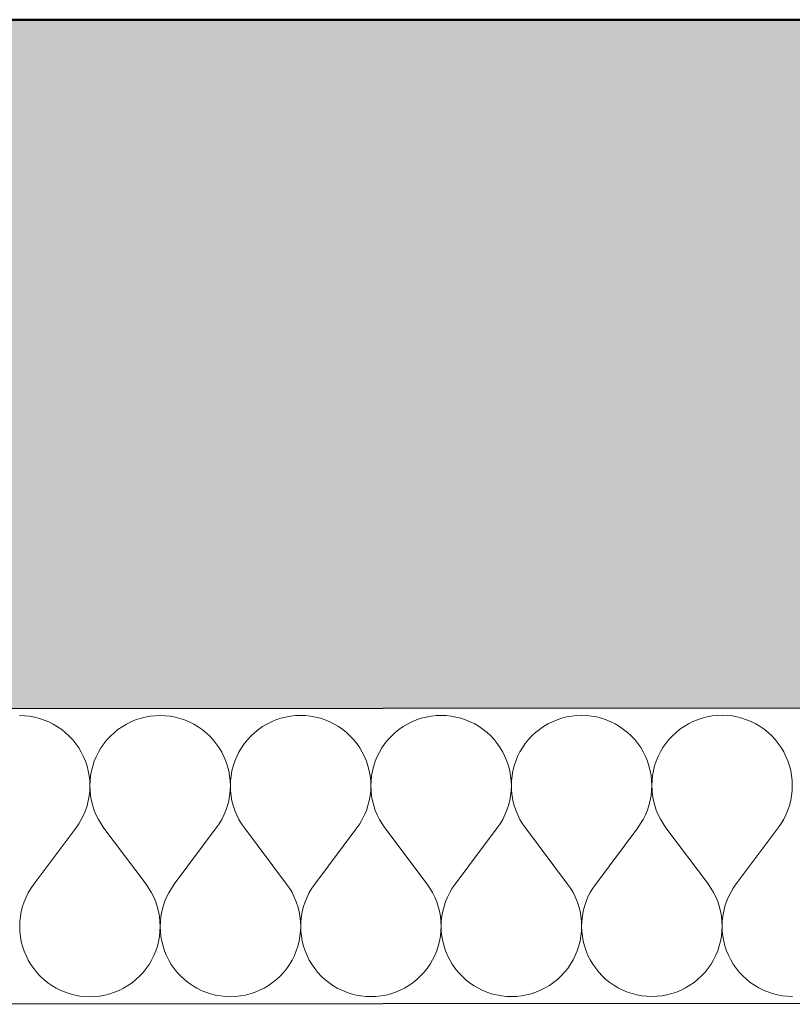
# Model space of a CAD drawing. Header units: millimetres. Extents: x -25972 to 4435, y -2839 to 20217.
# Tile 16 of 110: x -16952 to -16533, y 191 to 725. Entities that reach past the tile are written whole.
import ezdxf

# ---------------------------------------------------------------- set-up
doc = ezdxf.new("R2010")
doc.units = ezdxf.units.MM
doc.header["$MEASUREMENT"] = 0
doc.linetypes.add('Wipeout_Contour', pattern=[1000, 0, -1000])
for name, color, linetype in [('7._POHLED ZÁPADNÍ_2_3D prvky fasada nove', 7, 'Continuous'), ('7._POHLED ZÁPADNÍ_2_Konstrukce - nosné', 7, 'Continuous'), ('7._POHLED ZÁPADNÍ_2_Nové_Konstrukce - nosné', 7, 'Continuous'), ('7._POHLED ZÁPADNÍ_2_Nové_Výplně – Řezové', 7, 'Continuous'), ('7._POHLED ZÁPADNÍ_2_Výplně – Řezové', 7, 'Continuous')]:
    doc.layers.add(name, color=color, linetype=linetype)

# ---------------------------------------------------------------- blocks, each defined once
blk = doc.blocks.new('*X15', base_point=(-26263.07, -5016.56))
at = {"layer": '7._POHLED ZÁPADNÍ_2_Nové_Výplně – Řezové', "color": 21, "linetype": 'Continuous', "lineweight": 20, "true_color": 0xffaaaa}
for p, q in [((-16949.83, 347.52), (-16952.55, 347.61)), ((-16947.13, 347.23), (-16949.83, 347.52)), ((-16944.45, 346.74), (-16947.13, 347.23)), ((-16881.78, 347.26), (-16884.46, 346.77)), ((-16879.08, 347.55), (-16881.78, 347.26)), ((-16876.36, 347.65), (-16879.08, 347.55)), ((-16873.64, 347.55), (-16876.36, 347.65)), ((-16870.94, 347.26), (-16873.64, 347.55)), ((-16868.26, 346.78), (-16870.94, 347.26)), ((-16805.59, 347.29), (-16808.27, 346.81)), ((-16802.89, 347.59), (-16805.59, 347.29)), ((-16800.17, 347.68), (-16802.89, 347.59)), ((-16797.45, 347.59), (-16800.17, 347.68)), ((-16794.74, 347.3), (-16797.45, 347.59)), ((-16792.07, 346.82), (-16794.74, 347.3)), ((-16732.08, 346.85), (-16734.71, 346.17)), ((-16729.4, 347.33), (-16732.08, 346.85)), ((-16726.7, 347.62), (-16729.4, 347.33)), ((-16723.98, 347.72), (-16726.7, 347.62)), ((-16721.26, 347.63), (-16723.98, 347.72)), ((-16718.55, 347.34), (-16721.26, 347.63)), ((-16715.88, 346.85), (-16718.55, 347.34)), ((-16713.24, 346.18), (-16715.88, 346.85)), ((-16655.89, 346.88), (-16658.52, 346.21)), ((-16653.21, 347.37), (-16655.89, 346.88)), ((-16650.51, 347.66), (-16653.21, 347.37)), ((-16647.79, 347.76), (-16650.51, 347.66)), ((-16645.07, 347.66), (-16647.79, 347.76)), ((-16642.36, 347.37), (-16645.07, 347.66)), ((-16639.69, 346.89), (-16642.36, 347.37)), ((-16637.05, 346.22), (-16639.69, 346.89)), ((-16579.7, 346.92), (-16582.33, 346.24)), ((-16577.02, 347.4), (-16579.7, 346.92)), ((-16574.32, 347.7), (-16577.02, 347.4)), ((-16571.6, 347.79), (-16574.32, 347.7)), ((-16568.88, 347.7), (-16571.6, 347.79)), ((-16566.17, 347.41), (-16568.88, 347.7)), ((-16563.5, 346.93), (-16566.17, 347.41)), ((-16560.86, 346.25), (-16563.5, 346.93)), ((-16941.81, 346.07), (-16944.45, 346.74)), ((-16939.23, 345.21), (-16941.81, 346.07)), ((-16936.72, 344.17), (-16939.23, 345.21)), ((-16934.28, 342.96), (-16936.72, 344.17)), ((-16931.94, 341.57), (-16934.28, 342.96)), ((-16929.71, 340.02), (-16931.94, 341.57)), ((-16896.96, 341.59), (-16899.19, 340.03)), ((-16894.62, 342.98), (-16896.96, 341.59)), ((-16892.19, 344.19), (-16894.62, 342.98)), ((-16889.68, 345.24), (-16892.19, 344.19)), ((-16887.1, 346.1), (-16889.68, 345.24)), ((-16884.46, 346.77), (-16887.1, 346.1)), ((-16865.62, 346.11), (-16868.26, 346.78)), ((-16863.04, 345.25), (-16865.62, 346.11)), ((-16860.53, 344.21), (-16863.04, 345.25)), ((-16858.09, 342.99), (-16860.53, 344.21)), ((-16855.75, 341.61), (-16858.09, 342.99)), ((-16853.52, 340.05), (-16855.75, 341.61)), ((-16820.77, 341.62), (-16823, 340.07)), ((-16818.43, 343.01), (-16820.77, 341.62)), ((-16816, 344.23), (-16818.43, 343.01)), ((-16813.49, 345.27), (-16816, 344.23)), ((-16810.91, 346.13), (-16813.49, 345.27)), ((-16808.27, 346.81), (-16810.91, 346.13)), ((-16789.43, 346.15), (-16792.07, 346.82)), ((-16786.85, 345.29), (-16789.43, 346.15)), ((-16784.34, 344.25), (-16786.85, 345.29)), ((-16781.9, 343.03), (-16784.34, 344.25)), ((-16779.56, 341.64), (-16781.9, 343.03)), ((-16777.33, 340.09), (-16779.56, 341.64)), ((-16744.58, 341.66), (-16746.81, 340.11)), ((-16742.24, 343.05), (-16744.58, 341.66)), ((-16739.81, 344.27), (-16742.24, 343.05)), ((-16737.3, 345.31), (-16739.81, 344.27)), ((-16734.71, 346.17), (-16737.3, 345.31)), ((-16710.66, 345.32), (-16713.24, 346.18)), ((-16708.15, 344.28), (-16710.66, 345.32)), ((-16705.71, 343.07), (-16708.15, 344.28)), ((-16703.37, 341.68), (-16705.71, 343.07)), ((-16701.14, 340.13), (-16703.37, 341.68)), ((-16668.39, 341.7), (-16670.62, 340.14)), ((-16666.05, 343.09), (-16668.39, 341.7)), ((-16663.62, 344.3), (-16666.05, 343.09)), ((-16661.1, 345.35), (-16663.62, 344.3)), ((-16658.52, 346.21), (-16661.1, 345.35)), ((-16634.47, 345.36), (-16637.05, 346.22)), ((-16631.95, 344.32), (-16634.47, 345.36)), ((-16629.52, 343.1), (-16631.95, 344.32)), ((-16627.18, 341.72), (-16629.52, 343.1)), ((-16624.95, 340.16), (-16627.18, 341.72)), ((-16592.2, 341.73), (-16594.43, 340.18)), ((-16589.86, 343.12), (-16592.2, 341.73)), ((-16587.43, 344.34), (-16589.86, 343.12)), ((-16584.91, 345.38), (-16587.43, 344.34)), ((-16582.33, 346.24), (-16584.91, 345.38)), ((-16558.28, 345.4), (-16560.86, 346.25)), ((-16555.76, 344.36), (-16558.28, 345.4)), ((-16553.33, 343.14), (-16555.76, 344.36)), ((-16550.99, 341.75), (-16553.33, 343.14)), ((-16548.76, 340.2), (-16550.99, 341.75)), ((-16927.59, 338.31), (-16929.71, 340.02)), ((-16925.6, 336.46), (-16927.59, 338.31)), ((-16923.74, 334.47), (-16925.6, 336.46)), ((-16903.3, 336.47), (-16905.15, 334.48)), ((-16901.31, 338.32), (-16903.3, 336.47)), ((-16899.19, 340.03), (-16901.31, 338.32)), ((-16851.4, 338.35), (-16853.52, 340.05)), ((-16849.41, 336.49), (-16851.4, 338.35)), ((-16847.55, 334.5), (-16849.41, 336.49)), ((-16827.11, 336.5), (-16828.96, 334.51)), ((-16825.12, 338.36), (-16827.11, 336.5)), ((-16823, 340.07), (-16825.12, 338.36)), ((-16775.21, 338.38), (-16777.33, 340.09)), ((-16773.22, 336.53), (-16775.21, 338.38)), ((-16771.36, 334.54), (-16773.22, 336.53)), ((-16750.92, 336.54), (-16752.77, 334.55)), ((-16748.93, 338.4), (-16750.92, 336.54)), ((-16746.81, 340.11), (-16748.93, 338.4)), ((-16699.02, 338.42), (-16701.14, 340.13)), ((-16697.03, 336.57), (-16699.02, 338.42)), ((-16695.17, 334.58), (-16697.03, 336.57)), ((-16674.73, 336.58), (-16676.58, 334.59)), ((-16672.74, 338.43), (-16674.73, 336.58)), ((-16670.62, 340.14), (-16672.74, 338.43)), ((-16622.83, 338.46), (-16624.95, 340.16)), ((-16620.84, 336.6), (-16622.83, 338.46)), ((-16618.98, 334.61), (-16620.84, 336.6)), ((-16598.54, 336.61), (-16600.39, 334.62)), ((-16596.55, 338.47), (-16598.54, 336.61)), ((-16594.43, 340.18), (-16596.55, 338.47)), ((-16546.64, 338.49), (-16548.76, 340.2)), ((-16544.65, 336.64), (-16546.64, 338.49)), ((-16542.79, 334.65), (-16544.65, 336.64)), ((-16922.04, 332.35), (-16923.74, 334.47)), ((-16920.49, 330.11), (-16922.04, 332.35)), ((-16906.86, 332.36), (-16908.41, 330.12)), ((-16905.15, 334.48), (-16906.86, 332.36)), ((-16845.85, 332.39), (-16847.55, 334.5)), ((-16844.29, 330.15), (-16845.85, 332.39)), ((-16830.67, 332.39), (-16832.22, 330.16)), ((-16828.96, 334.51), (-16830.67, 332.39)), ((-16769.66, 332.42), (-16771.36, 334.54)), ((-16768.1, 330.19), (-16769.66, 332.42)), ((-16754.48, 332.43), (-16756.03, 330.19)), ((-16752.77, 334.55), (-16754.48, 332.43)), ((-16693.47, 332.46), (-16695.17, 334.58)), ((-16691.91, 330.22), (-16693.47, 332.46)), ((-16678.29, 332.47), (-16679.84, 330.23)), ((-16676.58, 334.59), (-16678.29, 332.47)), ((-16617.28, 332.49), (-16618.98, 334.61)), ((-16615.72, 330.26), (-16617.28, 332.49)), ((-16602.1, 332.5), (-16603.65, 330.27)), ((-16600.39, 334.62), (-16602.1, 332.5)), ((-16541.08, 332.53), (-16542.79, 334.65)), ((-16539.53, 330.3), (-16541.08, 332.53)), ((-16919.1, 327.77), (-16920.49, 330.11)), ((-16917.88, 325.34), (-16919.1, 327.77)), ((-16909.79, 327.78), (-16911.01, 325.34)), ((-16908.41, 330.12), (-16909.79, 327.78)), ((-16842.91, 327.81), (-16844.29, 330.15)), ((-16841.69, 325.38), (-16842.91, 327.81)), ((-16833.6, 327.82), (-16834.82, 325.38)), ((-16832.22, 330.16), (-16833.6, 327.82)), ((-16766.72, 327.85), (-16768.1, 330.19)), ((-16765.5, 325.41), (-16766.72, 327.85)), ((-16757.41, 327.85), (-16758.63, 325.42)), ((-16756.03, 330.19), (-16757.41, 327.85)), ((-16690.53, 327.88), (-16691.91, 330.22)), ((-16689.31, 325.45), (-16690.53, 327.88)), ((-16681.22, 327.89), (-16682.44, 325.45)), ((-16679.84, 330.23), (-16681.22, 327.89)), ((-16614.34, 327.92), (-16615.72, 330.26)), ((-16613.12, 325.49), (-16614.34, 327.92)), ((-16612.08, 322.97), (-16613.12, 325.49)), ((-16606.25, 325.49), (-16607.29, 322.98)), ((-16605.03, 327.93), (-16606.25, 325.49)), ((-16603.65, 330.27), (-16605.03, 327.93)), ((-16538.14, 327.96), (-16539.53, 330.3)), ((-16536.93, 325.52), (-16538.14, 327.96)), ((-16535.89, 323.01), (-16536.93, 325.52)), ((-16916.84, 322.83), (-16917.88, 325.34)), ((-16915.98, 320.25), (-16916.84, 322.83)), ((-16915.31, 317.61), (-16915.98, 320.25)), ((-16912.9, 320.25), (-16913.57, 317.61)), ((-16912.05, 322.83), (-16912.9, 320.25)), ((-16911.01, 325.34), (-16912.05, 322.83)), ((-16840.65, 322.86), (-16841.69, 325.38)), ((-16839.79, 320.28), (-16840.65, 322.86)), ((-16839.12, 317.65), (-16839.79, 320.28)), ((-16836.71, 320.28), (-16837.38, 317.65)), ((-16835.86, 322.87), (-16836.71, 320.28)), ((-16834.82, 325.38), (-16835.86, 322.87)), ((-16764.46, 322.9), (-16765.5, 325.41)), ((-16763.6, 320.32), (-16764.46, 322.9)), ((-16762.93, 317.68), (-16763.6, 320.32)), ((-16760.52, 320.32), (-16761.19, 317.68)), ((-16759.67, 322.9), (-16760.52, 320.32)), ((-16758.63, 325.42), (-16759.67, 322.9)), ((-16688.27, 322.94), (-16689.31, 325.45)), ((-16687.41, 320.36), (-16688.27, 322.94)), ((-16686.73, 317.72), (-16687.41, 320.36)), ((-16684.33, 320.36), (-16685, 317.72)), ((-16683.48, 322.94), (-16684.33, 320.36)), ((-16682.44, 325.45), (-16683.48, 322.94)), ((-16611.22, 320.39), (-16612.08, 322.97)), ((-16610.54, 317.76), (-16611.22, 320.39)), ((-16608.14, 320.39), (-16608.81, 317.76)), ((-16607.29, 322.98), (-16608.14, 320.39)), ((-16535.03, 320.43), (-16535.89, 323.01)), ((-16534.35, 317.79), (-16535.03, 320.43)), ((-16914.82, 314.93), (-16915.31, 317.61)), ((-16914.53, 312.23), (-16914.82, 314.93)), ((-16914.05, 314.93), (-16914.34, 312.23)), ((-16913.57, 317.61), (-16914.05, 314.93)), ((-16838.63, 314.97), (-16839.12, 317.65)), ((-16838.34, 312.27), (-16838.63, 314.97)), ((-16837.86, 314.97), (-16838.15, 312.27)), ((-16837.38, 317.65), (-16837.86, 314.97)), ((-16762.44, 315.01), (-16762.93, 317.68)), ((-16762.15, 312.3), (-16762.44, 315.01)), ((-16761.67, 315.01), (-16761.96, 312.3)), ((-16761.19, 317.68), (-16761.67, 315.01)), ((-16686.25, 315.04), (-16686.73, 317.72)), ((-16685.96, 312.34), (-16686.25, 315.04)), ((-16685.48, 315.04), (-16685.77, 312.34)), ((-16685, 317.72), (-16685.48, 315.04)), ((-16610.06, 315.08), (-16610.54, 317.76)), ((-16609.77, 312.37), (-16610.06, 315.08)), ((-16609.29, 315.08), (-16609.58, 312.37)), ((-16608.81, 317.76), (-16609.29, 315.08)), ((-16533.87, 315.12), (-16534.35, 317.79)), ((-16533.58, 312.41), (-16533.87, 315.12)), ((-16914.44, 309.51), (-16914.53, 312.23)), ((-16914.53, 306.79), (-16914.44, 309.51)), ((-16914.34, 312.23), (-16914.44, 309.51)), ((-16914.44, 309.51), (-16914.34, 306.79)), ((-16838.25, 309.55), (-16838.34, 312.27)), ((-16838.34, 306.83), (-16838.25, 309.55)), ((-16838.15, 312.27), (-16838.25, 309.55)), ((-16838.25, 309.55), (-16838.15, 306.83)), ((-16762.06, 309.58), (-16762.15, 312.3)), ((-16762.15, 306.86), (-16762.06, 309.58)), ((-16761.96, 312.3), (-16762.06, 309.58)), ((-16762.06, 309.58), (-16761.96, 306.86)), ((-16685.86, 309.62), (-16685.96, 312.34)), ((-16685.96, 306.9), (-16685.86, 309.62)), ((-16685.77, 312.34), (-16685.86, 309.62)), ((-16685.86, 309.62), (-16685.76, 306.9)), ((-16609.67, 309.66), (-16609.77, 312.37)), ((-16609.77, 306.94), (-16609.67, 309.66)), ((-16609.58, 312.37), (-16609.67, 309.66)), ((-16609.67, 309.66), (-16609.57, 306.94)), ((-16533.48, 309.69), (-16533.58, 312.41)), ((-16533.58, 306.97), (-16533.48, 309.69)), ((-16914.83, 304.09), (-16914.53, 306.79)), ((-16914.34, 306.79), (-16914.04, 304.09)), ((-16838.63, 304.12), (-16838.34, 306.83)), ((-16838.15, 306.83), (-16837.85, 304.12)), ((-16762.93, 301.48), (-16762.44, 304.16)), ((-16762.44, 304.16), (-16762.15, 306.86)), ((-16761.96, 306.86), (-16761.66, 304.16)), ((-16761.66, 304.16), (-16761.17, 301.48)), ((-16686.74, 301.52), (-16686.25, 304.2)), ((-16686.25, 304.2), (-16685.96, 306.9)), ((-16685.76, 306.9), (-16685.47, 304.2)), ((-16685.47, 304.2), (-16684.98, 301.52)), ((-16610.55, 301.56), (-16610.06, 304.23)), ((-16610.06, 304.23), (-16609.77, 306.94)), ((-16609.57, 306.94), (-16609.28, 304.23)), ((-16609.28, 304.23), (-16608.79, 301.56)), ((-16534.36, 301.59), (-16533.87, 304.27)), ((-16533.87, 304.27), (-16533.58, 306.97)), ((-16915.98, 298.77), (-16915.31, 301.41)), ((-16915.31, 301.41), (-16914.83, 304.09)), ((-16914.04, 304.09), (-16913.56, 301.41)), ((-16913.56, 301.41), (-16912.88, 298.77)), ((-16840.65, 296.23), (-16839.79, 298.81)), ((-16839.79, 298.81), (-16839.12, 301.45)), ((-16839.12, 301.45), (-16838.63, 304.12)), ((-16837.85, 304.12), (-16837.37, 301.45)), ((-16837.37, 301.45), (-16836.69, 298.81)), ((-16836.69, 298.81), (-16835.83, 296.23)), ((-16764.46, 296.27), (-16763.6, 298.85)), ((-16763.6, 298.85), (-16762.93, 301.48)), ((-16761.17, 301.48), (-16760.5, 298.85)), ((-16760.5, 298.85), (-16759.64, 296.27)), ((-16688.27, 296.3), (-16687.41, 298.88)), ((-16687.41, 298.88), (-16686.74, 301.52)), ((-16684.98, 301.52), (-16684.31, 298.88)), ((-16684.31, 298.88), (-16683.45, 296.3)), ((-16612.08, 296.34), (-16611.22, 298.92)), ((-16611.22, 298.92), (-16610.55, 301.56)), ((-16608.79, 301.56), (-16608.12, 298.92)), ((-16608.12, 298.92), (-16607.26, 296.34)), ((-16535.89, 296.37), (-16535.03, 298.96)), ((-16535.03, 298.96), (-16534.36, 301.59)), ((-16919.1, 291.25), (-16917.88, 293.68)), ((-16917.88, 293.68), (-16916.84, 296.19)), ((-16916.84, 296.19), (-16915.98, 298.77)), ((-16912.88, 298.77), (-16912.02, 296.19)), ((-16912.02, 296.19), (-16910.97, 293.68)), ((-16910.97, 293.68), (-16909.75, 291.25)), ((-16842.91, 291.28), (-16841.69, 293.72)), ((-16841.69, 293.72), (-16840.65, 296.23)), ((-16835.83, 296.23), (-16834.78, 293.72)), ((-16834.78, 293.72), (-16833.56, 291.29)), ((-16766.72, 291.32), (-16765.5, 293.75)), ((-16765.5, 293.75), (-16764.46, 296.27)), ((-16759.64, 296.27), (-16758.59, 293.76)), ((-16758.59, 293.76), (-16757.37, 291.32)), ((-16690.53, 291.36), (-16689.31, 293.79)), ((-16689.31, 293.79), (-16688.27, 296.3)), ((-16683.45, 296.3), (-16682.4, 293.79)), ((-16682.4, 293.79), (-16681.18, 291.36)), ((-16614.34, 291.39), (-16613.12, 293.83)), ((-16613.12, 293.83), (-16612.08, 296.34)), ((-16607.26, 296.34), (-16606.21, 293.83)), ((-16606.21, 293.83), (-16604.99, 291.4)), ((-16538.15, 291.43), (-16536.93, 293.86)), ((-16536.93, 293.86), (-16535.89, 296.37)), ((-16922.04, 286.67), (-16920.49, 288.91)), ((-16920.49, 288.91), (-16919.1, 291.25)), ((-16909.75, 291.25), (-16908.36, 288.91)), ((-16908.36, 288.91), (-16906.81, 286.68)), ((-16845.85, 286.71), (-16844.3, 288.94)), ((-16844.3, 288.94), (-16842.91, 291.28)), ((-16833.56, 291.29), (-16832.17, 288.95)), ((-16832.17, 288.95), (-16830.62, 286.72)), ((-16769.66, 286.75), (-16768.11, 288.98)), ((-16768.11, 288.98), (-16766.72, 291.32)), ((-16757.37, 291.32), (-16755.98, 288.99)), ((-16755.98, 288.99), (-16754.43, 286.75)), ((-16693.47, 286.78), (-16691.92, 289.02)), ((-16691.92, 289.02), (-16690.53, 291.36)), ((-16681.18, 291.36), (-16679.79, 289.02)), ((-16679.79, 289.02), (-16678.23, 286.79)), ((-16617.28, 286.82), (-16615.73, 289.05)), ((-16615.73, 289.05), (-16614.34, 291.39)), ((-16604.99, 291.4), (-16603.6, 289.06)), ((-16603.6, 289.06), (-16602.04, 286.83)), ((-16541.09, 286.86), (-16539.54, 289.09)), ((-16539.54, 289.09), (-16538.15, 291.43)), ((-16922.04, 286.67), (-16944.89, 256.19)), ((-16906.81, 286.68), (-16883.93, 256.22)), ((-16845.85, 286.71), (-16868.7, 256.22)), ((-16830.62, 286.72), (-16807.74, 256.25)), ((-16769.66, 286.75), (-16792.51, 256.26)), ((-16754.43, 286.75), (-16731.55, 256.29)), ((-16693.47, 286.78), (-16716.32, 256.3)), ((-16678.23, 286.79), (-16655.36, 256.33)), ((-16617.28, 286.82), (-16640.12, 256.33)), ((-16602.04, 286.83), (-16579.17, 256.36)), ((-16541.09, 286.86), (-16563.93, 256.37)), ((-16944.89, 256.19), (-16946.44, 253.95)), ((-16882.38, 253.98), (-16883.93, 256.22)), ((-16868.7, 256.22), (-16870.25, 253.99)), ((-16806.19, 254.02), (-16807.74, 256.25)), ((-16792.51, 256.26), (-16794.06, 254.03)), ((-16730, 254.06), (-16731.55, 256.29)), ((-16716.32, 256.3), (-16717.87, 254.06)), ((-16653.81, 254.09), (-16655.36, 256.33)), ((-16640.12, 256.33), (-16641.68, 254.1)), ((-16577.62, 254.13), (-16579.17, 256.36)), ((-16563.93, 256.37), (-16565.49, 254.14)), ((-16947.83, 251.61), (-16949.05, 249.18)), ((-16946.44, 253.95), (-16947.83, 251.61)), ((-16880.99, 251.65), (-16882.38, 253.98)), ((-16879.77, 249.21), (-16880.99, 251.65)), ((-16871.64, 251.65), (-16872.86, 249.22)), ((-16870.25, 253.99), (-16871.64, 251.65)), ((-16804.8, 251.68), (-16806.19, 254.02)), ((-16803.58, 249.25), (-16804.8, 251.68)), ((-16795.45, 251.69), (-16796.67, 249.25)), ((-16794.06, 254.03), (-16795.45, 251.69)), ((-16728.61, 251.72), (-16730, 254.06)), ((-16727.39, 249.29), (-16728.61, 251.72)), ((-16719.26, 251.72), (-16720.48, 249.29)), ((-16717.87, 254.06), (-16719.26, 251.72)), ((-16652.42, 251.75), (-16653.81, 254.09)), ((-16651.2, 249.32), (-16652.42, 251.75)), ((-16643.07, 251.76), (-16644.29, 249.33)), ((-16641.68, 254.1), (-16643.07, 251.76)), ((-16576.23, 251.79), (-16577.62, 254.13)), ((-16575.01, 249.36), (-16576.23, 251.79)), ((-16566.88, 251.8), (-16568.09, 249.36)), ((-16565.49, 254.14), (-16566.88, 251.8)), ((-16950.09, 246.67), (-16950.95, 244.09)), ((-16949.05, 249.18), (-16950.09, 246.67)), ((-16878.72, 246.7), (-16879.77, 249.21)), ((-16877.86, 244.12), (-16878.72, 246.7)), ((-16873.9, 246.7), (-16874.76, 244.12)), ((-16872.86, 249.22), (-16873.9, 246.7)), ((-16802.53, 246.74), (-16803.58, 249.25)), ((-16801.67, 244.16), (-16802.53, 246.74)), ((-16797.71, 246.74), (-16798.57, 244.16)), ((-16796.67, 249.25), (-16797.71, 246.74)), ((-16726.34, 246.77), (-16727.39, 249.29)), ((-16725.48, 244.19), (-16726.34, 246.77)), ((-16721.52, 246.78), (-16722.38, 244.2)), ((-16720.48, 249.29), (-16721.52, 246.78)), ((-16650.15, 246.81), (-16651.2, 249.32)), ((-16649.29, 244.23), (-16650.15, 246.81)), ((-16645.33, 246.81), (-16646.19, 244.23)), ((-16644.29, 249.33), (-16645.33, 246.81)), ((-16573.96, 246.85), (-16575.01, 249.36)), ((-16573.1, 244.27), (-16573.96, 246.85)), ((-16569.14, 246.85), (-16570, 244.27)), ((-16568.09, 249.36), (-16569.14, 246.85)), ((-16951.62, 241.45), (-16952.11, 238.77)), ((-16950.95, 244.09), (-16951.62, 241.45)), ((-16877.18, 241.49), (-16877.86, 244.12)), ((-16876.7, 238.81), (-16877.18, 241.49)), ((-16875.43, 241.49), (-16875.92, 238.81)), ((-16874.76, 244.12), (-16875.43, 241.49)), ((-16800.99, 241.52), (-16801.67, 244.16)), ((-16800.51, 238.85), (-16800.99, 241.52)), ((-16799.24, 241.52), (-16799.73, 238.85)), ((-16798.57, 244.16), (-16799.24, 241.52)), ((-16724.8, 241.56), (-16725.48, 244.19)), ((-16724.32, 238.88), (-16724.8, 241.56)), ((-16723.05, 241.56), (-16723.53, 238.88)), ((-16722.38, 244.2), (-16723.05, 241.56)), ((-16648.61, 241.6), (-16649.29, 244.23)), ((-16648.13, 238.92), (-16648.61, 241.6)), ((-16646.86, 241.6), (-16647.34, 238.92)), ((-16646.19, 244.23), (-16646.86, 241.6)), ((-16572.42, 241.63), (-16573.1, 244.27)), ((-16571.94, 238.96), (-16572.42, 241.63)), ((-16570.67, 241.63), (-16571.15, 238.96)), ((-16570, 244.27), (-16570.67, 241.63)), ((-16952.4, 236.07), (-16952.49, 233.35)), ((-16952.11, 238.77), (-16952.4, 236.07)), ((-16876.4, 236.11), (-16876.7, 238.81)), ((-16876.3, 233.39), (-16876.4, 236.11)), ((-16876.21, 236.11), (-16876.3, 233.39)), ((-16875.92, 238.81), (-16876.21, 236.11)), ((-16800.21, 236.14), (-16800.51, 238.85)), ((-16800.11, 233.42), (-16800.21, 236.14)), ((-16800.02, 236.14), (-16800.11, 233.42)), ((-16799.73, 238.85), (-16800.02, 236.14)), ((-16724.02, 236.18), (-16724.32, 238.88)), ((-16723.92, 233.46), (-16724.02, 236.18)), ((-16723.83, 236.18), (-16723.92, 233.46)), ((-16723.53, 238.88), (-16723.83, 236.18)), ((-16647.83, 236.21), (-16648.13, 238.92)), ((-16647.73, 233.5), (-16647.83, 236.21)), ((-16647.64, 236.21), (-16647.73, 233.5)), ((-16647.34, 238.92), (-16647.64, 236.21)), ((-16571.64, 236.25), (-16571.94, 238.96)), ((-16571.54, 233.53), (-16571.64, 236.25)), ((-16571.45, 236.25), (-16571.54, 233.53)), ((-16571.15, 238.96), (-16571.45, 236.25)), ((-16952.49, 233.35), (-16952.4, 230.63)), ((-16952.4, 230.63), (-16952.11, 227.93)), ((-16876.69, 227.96), (-16876.4, 230.67)), ((-16876.4, 230.67), (-16876.3, 233.39)), ((-16876.3, 233.39), (-16876.21, 230.67)), ((-16876.21, 230.67), (-16875.92, 227.96)), ((-16800.5, 228), (-16800.21, 230.7)), ((-16800.21, 230.7), (-16800.11, 233.42)), ((-16800.11, 233.42), (-16800.02, 230.7)), ((-16800.02, 230.7), (-16799.73, 228)), ((-16724.31, 228.04), (-16724.02, 230.74)), ((-16724.02, 230.74), (-16723.92, 233.46)), ((-16723.92, 233.46), (-16723.83, 230.74)), ((-16723.83, 230.74), (-16723.54, 228.04)), ((-16648.12, 228.07), (-16647.83, 230.78)), ((-16647.83, 230.78), (-16647.73, 233.5)), ((-16647.73, 233.5), (-16647.64, 230.78)), ((-16647.64, 230.78), (-16647.35, 228.07)), ((-16571.92, 228.11), (-16571.64, 230.81)), ((-16571.64, 230.81), (-16571.54, 233.53)), ((-16571.54, 233.53), (-16571.45, 230.81)), ((-16571.45, 230.81), (-16571.16, 228.11)), ((-16952.11, 227.93), (-16951.62, 225.25)), ((-16951.62, 225.25), (-16950.95, 222.61)), ((-16877.84, 222.65), (-16877.17, 225.28)), ((-16877.17, 225.28), (-16876.69, 227.96)), ((-16875.92, 227.96), (-16875.43, 225.29)), ((-16875.43, 225.29), (-16874.76, 222.65)), ((-16801.65, 222.68), (-16800.98, 225.32)), ((-16800.98, 225.32), (-16800.5, 228)), ((-16799.73, 228), (-16799.24, 225.32)), ((-16799.24, 225.32), (-16798.57, 222.69)), ((-16725.46, 222.72), (-16724.79, 225.36)), ((-16724.79, 225.36), (-16724.31, 228.04)), ((-16723.54, 228.04), (-16723.05, 225.36)), ((-16723.05, 225.36), (-16722.38, 222.72)), ((-16649.27, 222.76), (-16648.6, 225.39)), ((-16648.6, 225.39), (-16648.12, 228.07)), ((-16647.35, 228.07), (-16646.86, 225.4)), ((-16646.86, 225.4), (-16646.19, 222.76)), ((-16573.07, 222.79), (-16572.4, 225.43)), ((-16572.4, 225.43), (-16571.92, 228.11)), ((-16571.16, 228.11), (-16570.67, 225.43)), ((-16570.67, 225.43), (-16570, 222.8)), ((-16950.95, 222.61), (-16950.09, 220.03)), ((-16950.09, 220.03), (-16949.05, 217.52)), ((-16879.73, 217.55), (-16878.69, 220.07)), ((-16878.69, 220.07), (-16877.84, 222.65)), ((-16874.76, 222.65), (-16873.9, 220.07)), ((-16873.9, 220.07), (-16872.86, 217.55)), ((-16803.54, 217.59), (-16802.5, 220.1)), ((-16802.5, 220.1), (-16801.65, 222.68)), ((-16798.57, 222.69), (-16797.71, 220.1)), ((-16797.71, 220.1), (-16796.67, 217.59)), ((-16727.35, 217.62), (-16726.31, 220.14)), ((-16726.31, 220.14), (-16725.46, 222.72)), ((-16722.38, 222.72), (-16721.52, 220.14)), ((-16721.52, 220.14), (-16720.48, 217.63)), ((-16651.16, 217.66), (-16650.12, 220.18)), ((-16650.12, 220.18), (-16649.27, 222.76)), ((-16646.19, 222.76), (-16645.33, 220.18)), ((-16645.33, 220.18), (-16644.29, 217.66)), ((-16574.97, 217.7), (-16573.93, 220.21)), ((-16573.93, 220.21), (-16573.07, 222.79)), ((-16570, 222.8), (-16569.14, 220.21)), ((-16569.14, 220.21), (-16568.1, 217.7)), ((-16949.05, 217.52), (-16947.83, 215.09)), ((-16947.83, 215.09), (-16946.45, 212.75)), ((-16882.33, 212.78), (-16880.95, 215.12)), ((-16880.95, 215.12), (-16879.73, 217.55)), ((-16872.86, 217.55), (-16871.64, 215.12)), ((-16871.64, 215.12), (-16870.26, 212.78)), ((-16806.14, 212.81), (-16804.76, 215.15)), ((-16804.76, 215.15), (-16803.54, 217.59)), ((-16796.67, 217.59), (-16795.45, 215.16)), ((-16795.45, 215.16), (-16794.07, 212.82)), ((-16729.95, 212.85), (-16728.57, 215.19)), ((-16728.57, 215.19), (-16727.35, 217.62)), ((-16720.48, 217.63), (-16719.26, 215.19)), ((-16719.26, 215.19), (-16717.87, 212.86)), ((-16653.76, 212.89), (-16652.38, 215.23)), ((-16652.38, 215.23), (-16651.16, 217.66)), ((-16644.29, 217.66), (-16643.07, 215.23)), ((-16643.07, 215.23), (-16641.68, 212.89)), ((-16577.57, 212.92), (-16576.19, 215.26)), ((-16576.19, 215.26), (-16574.97, 217.7)), ((-16568.1, 217.7), (-16566.88, 215.27)), ((-16566.88, 215.27), (-16565.49, 212.93)), ((-16946.45, 212.75), (-16944.89, 210.51)), ((-16944.89, 210.51), (-16943.19, 208.39)), ((-16943.19, 208.39), (-16941.33, 206.4)), ((-16887.44, 206.43), (-16885.59, 208.42)), ((-16885.59, 208.42), (-16883.88, 210.54)), ((-16883.88, 210.54), (-16882.33, 212.78)), ((-16870.26, 212.78), (-16868.7, 210.55)), ((-16868.7, 210.55), (-16867, 208.43)), ((-16867, 208.43), (-16865.14, 206.44)), ((-16811.25, 206.46), (-16809.4, 208.46)), ((-16809.4, 208.46), (-16807.69, 210.58)), ((-16807.69, 210.58), (-16806.14, 212.81)), ((-16794.07, 212.82), (-16792.51, 210.58)), ((-16792.51, 210.58), (-16790.81, 208.47)), ((-16790.81, 208.47), (-16788.95, 206.48)), ((-16735.06, 206.5), (-16733.21, 208.49)), ((-16733.21, 208.49), (-16731.5, 210.61)), ((-16731.5, 210.61), (-16729.95, 212.85)), ((-16717.87, 212.86), (-16716.32, 210.62)), ((-16716.32, 210.62), (-16714.62, 208.5)), ((-16714.62, 208.5), (-16712.76, 206.51)), ((-16658.87, 206.54), (-16657.02, 208.53)), ((-16657.02, 208.53), (-16655.31, 210.65)), ((-16655.31, 210.65), (-16653.76, 212.89)), ((-16641.68, 212.89), (-16640.13, 210.66)), ((-16640.13, 210.66), (-16638.43, 208.54)), ((-16638.43, 208.54), (-16636.57, 206.55)), ((-16582.68, 206.57), (-16580.83, 208.57)), ((-16580.83, 208.57), (-16579.12, 210.69)), ((-16579.12, 210.69), (-16577.57, 212.92)), ((-16565.49, 212.93), (-16563.94, 210.69)), ((-16563.94, 210.69), (-16562.23, 208.58)), ((-16562.23, 208.58), (-16560.38, 206.58)), ((-16941.33, 206.4), (-16939.34, 204.55)), ((-16939.34, 204.55), (-16937.22, 202.84)), ((-16937.22, 202.84), (-16934.99, 201.29)), ((-16893.78, 201.31), (-16891.55, 202.86)), ((-16891.55, 202.86), (-16889.43, 204.57)), ((-16889.43, 204.57), (-16887.44, 206.43)), ((-16865.14, 206.44), (-16863.15, 204.59)), ((-16863.15, 204.59), (-16861.03, 202.88)), ((-16861.03, 202.88), (-16858.8, 201.33)), ((-16817.59, 201.35), (-16815.36, 202.9)), ((-16815.36, 202.9), (-16813.24, 204.61)), ((-16813.24, 204.61), (-16811.25, 206.46)), ((-16788.95, 206.48), (-16786.96, 204.62)), ((-16786.96, 204.62), (-16784.84, 202.92)), ((-16784.84, 202.92), (-16782.61, 201.36)), ((-16741.4, 201.38), (-16739.17, 202.94)), ((-16739.17, 202.94), (-16737.05, 204.65)), ((-16737.05, 204.65), (-16735.06, 206.5)), ((-16712.76, 206.51), (-16710.77, 204.66)), ((-16710.77, 204.66), (-16708.65, 202.95)), ((-16708.65, 202.95), (-16706.42, 201.4)), ((-16665.21, 201.42), (-16662.98, 202.97)), ((-16662.98, 202.97), (-16660.86, 204.68)), ((-16660.86, 204.68), (-16658.87, 206.54)), ((-16636.57, 206.55), (-16634.58, 204.69)), ((-16634.58, 204.69), (-16632.46, 202.99)), ((-16632.46, 202.99), (-16630.23, 201.44)), ((-16589.02, 201.46), (-16586.79, 203.01)), ((-16586.79, 203.01), (-16584.67, 204.72)), ((-16584.67, 204.72), (-16582.68, 206.57)), ((-16560.38, 206.58), (-16558.39, 204.73)), ((-16558.39, 204.73), (-16556.27, 203.02)), ((-16556.27, 203.02), (-16554.04, 201.47)), ((-16934.99, 201.29), (-16932.65, 199.9)), ((-16932.65, 199.9), (-16930.21, 198.69)), ((-16930.21, 198.69), (-16927.7, 197.65)), ((-16927.7, 197.65), (-16925.12, 196.79)), ((-16903.65, 196.8), (-16901.06, 197.66)), ((-16901.06, 197.66), (-16898.55, 198.7)), ((-16898.55, 198.7), (-16896.12, 199.92)), ((-16896.12, 199.92), (-16893.78, 201.31)), ((-16858.8, 201.33), (-16856.46, 199.94)), ((-16856.46, 199.94), (-16854.02, 198.72)), ((-16854.02, 198.72), (-16851.51, 197.68)), ((-16851.51, 197.68), (-16848.93, 196.82)), ((-16827.45, 196.83), (-16824.87, 197.7)), ((-16824.87, 197.7), (-16822.36, 198.74)), ((-16822.36, 198.74), (-16819.93, 199.96)), ((-16819.93, 199.96), (-16817.59, 201.35)), ((-16782.61, 201.36), (-16780.27, 199.98)), ((-16780.27, 199.98), (-16777.83, 198.76)), ((-16777.83, 198.76), (-16775.32, 197.72)), ((-16775.32, 197.72), (-16772.74, 196.86)), ((-16751.26, 196.87), (-16748.68, 197.73)), ((-16748.68, 197.73), (-16746.17, 198.77)), ((-16746.17, 198.77), (-16743.74, 199.99)), ((-16743.74, 199.99), (-16741.4, 201.38)), ((-16706.42, 201.4), (-16704.08, 200.01)), ((-16704.08, 200.01), (-16701.64, 198.8)), ((-16701.64, 198.8), (-16699.13, 197.76)), ((-16699.13, 197.76), (-16696.55, 196.9)), ((-16675.07, 196.91), (-16672.49, 197.77)), ((-16672.49, 197.77), (-16669.98, 198.81)), ((-16669.98, 198.81), (-16667.55, 200.03)), ((-16667.55, 200.03), (-16665.21, 201.42)), ((-16630.23, 201.44), (-16627.89, 200.05)), ((-16627.89, 200.05), (-16625.45, 198.83)), ((-16625.45, 198.83), (-16622.94, 197.79)), ((-16622.94, 197.79), (-16620.36, 196.93)), ((-16598.88, 196.94), (-16596.3, 197.81)), ((-16596.3, 197.81), (-16593.79, 198.85)), ((-16593.79, 198.85), (-16591.36, 200.07)), ((-16591.36, 200.07), (-16589.02, 201.46)), ((-16554.04, 201.47), (-16551.7, 200.09)), ((-16551.7, 200.09), (-16549.26, 198.87)), ((-16549.26, 198.87), (-16546.75, 197.83)), ((-16546.75, 197.83), (-16544.17, 196.97)), ((-16925.12, 196.79), (-16922.48, 196.12)), ((-16922.48, 196.12), (-16919.81, 195.63)), ((-16919.81, 195.63), (-16917.1, 195.34)), ((-16917.1, 195.34), (-16914.38, 195.25)), ((-16914.38, 195.25), (-16911.66, 195.35)), ((-16911.66, 195.35), (-16908.96, 195.64)), ((-16908.96, 195.64), (-16906.28, 196.12)), ((-16906.28, 196.12), (-16903.65, 196.8)), ((-16848.93, 196.82), (-16846.29, 196.15)), ((-16846.29, 196.15), (-16843.61, 195.67)), ((-16843.61, 195.67), (-16840.91, 195.38)), ((-16840.91, 195.38), (-16838.19, 195.29)), ((-16838.19, 195.29), (-16835.47, 195.38)), ((-16835.47, 195.38), (-16832.77, 195.68)), ((-16832.77, 195.68), (-16830.09, 196.16)), ((-16830.09, 196.16), (-16827.45, 196.83)), ((-16772.74, 196.86), (-16770.1, 196.19)), ((-16770.1, 196.19), (-16767.42, 195.71)), ((-16767.42, 195.71), (-16764.72, 195.42)), ((-16764.72, 195.42), (-16762, 195.32)), ((-16762, 195.32), (-16759.28, 195.42)), ((-16759.28, 195.42), (-16756.58, 195.71)), ((-16756.58, 195.71), (-16753.9, 196.2)), ((-16753.9, 196.2), (-16751.26, 196.87)), ((-16696.55, 196.9), (-16693.91, 196.23)), ((-16693.91, 196.23), (-16691.23, 195.74)), ((-16691.23, 195.74), (-16688.53, 195.45)), ((-16688.53, 195.45), (-16685.81, 195.36)), ((-16685.81, 195.36), (-16683.09, 195.46)), ((-16683.09, 195.46), (-16680.39, 195.75)), ((-16680.39, 195.75), (-16677.71, 196.23)), ((-16677.71, 196.23), (-16675.07, 196.91)), ((-16620.36, 196.93), (-16617.72, 196.26)), ((-16617.72, 196.26), (-16615.04, 195.78)), ((-16615.04, 195.78), (-16612.34, 195.49)), ((-16612.34, 195.49), (-16609.62, 195.39)), ((-16609.62, 195.39), (-16606.9, 195.49)), ((-16606.9, 195.49), (-16604.2, 195.79)), ((-16604.2, 195.79), (-16601.52, 196.27)), ((-16601.52, 196.27), (-16598.88, 196.94)), ((-16544.17, 196.97), (-16541.53, 196.3)), ((-16541.53, 196.3), (-16538.85, 195.82)), ((-16538.85, 195.82), (-16536.15, 195.53)), ((-16536.15, 195.53), (-16533.43, 195.43))]:
    blk.add_line(p, q, dxfattribs=at)

msp = doc.modelspace()

# ---------------------------------------------------------------- hatches: boundary and pattern name
at = {"layer": '7._POHLED ZÁPADNÍ_2_Výplně – Řezové', "linetype": 'Continuous', "lineweight": 13}
msp.add_hatch(color=254, dxfattribs=at).paths.add_polyline_path([(-16309.93, 724.73), (-17501.17, 724.73), (-17501.17, 349.73), (-16316.47, 349.73)])

# ---------------------------------------------------------------- linework, layer by layer
at = {"layer": '7._POHLED ZÁPADNÍ_2_Konstrukce - nosné', "color": 7, "linetype": 'Continuous', "lineweight": 50, "flags": 128}
for points in [[(-16309.93, 724.73), (-17501.17, 724.73)], [(-17501.17, 349.73), (-16016.42, 349.73)]]:
    msp.add_lwpolyline(points, dxfattribs=at)

# ---------------------------------------------------------------- next in the draw order: wipeouts: each hides what was drawn before it
at = {"color": 254, "linetype": 'Wipeout_Contour', "lineweight": 0, "ltscale": 84535.907147}
msp.add_wipeout([(-16009.96, 351.87), (-17501.24, 351.16), (-17501.24, 341.16), (-17501.17, 191.16), (-16009.88, 191.87)], dxfattribs=at).dxf.layer = '7._POHLED ZÁPADNÍ_2_Nové_Výplně – Řezové'

# ---------------------------------------------------------------- next in the draw order: linework, layer by layer
at = {"layer": '7._POHLED ZÁPADNÍ_2_Nové_Konstrukce - nosné', "color": 1, "linetype": 'Continuous', "lineweight": 25, "flags": 128}
for points in [[(-16009.96, 351.87), (-17501.24, 351.16)], [(-17501.17, 191.16), (-16009.88, 191.87)]]:
    msp.add_lwpolyline(points, dxfattribs=at)

# ---------------------------------------------------------------- next in the draw order: block references
at = {"layer": '7._POHLED ZÁPADNÍ_2_3D prvky fasada nove', "color": 9, "linetype": 'Continuous', "lineweight": 13}
msp.add_blockref('*X15', (-26263.07, -5016.56), dxfattribs=at)

doc.saveas('drawing.dxf')
